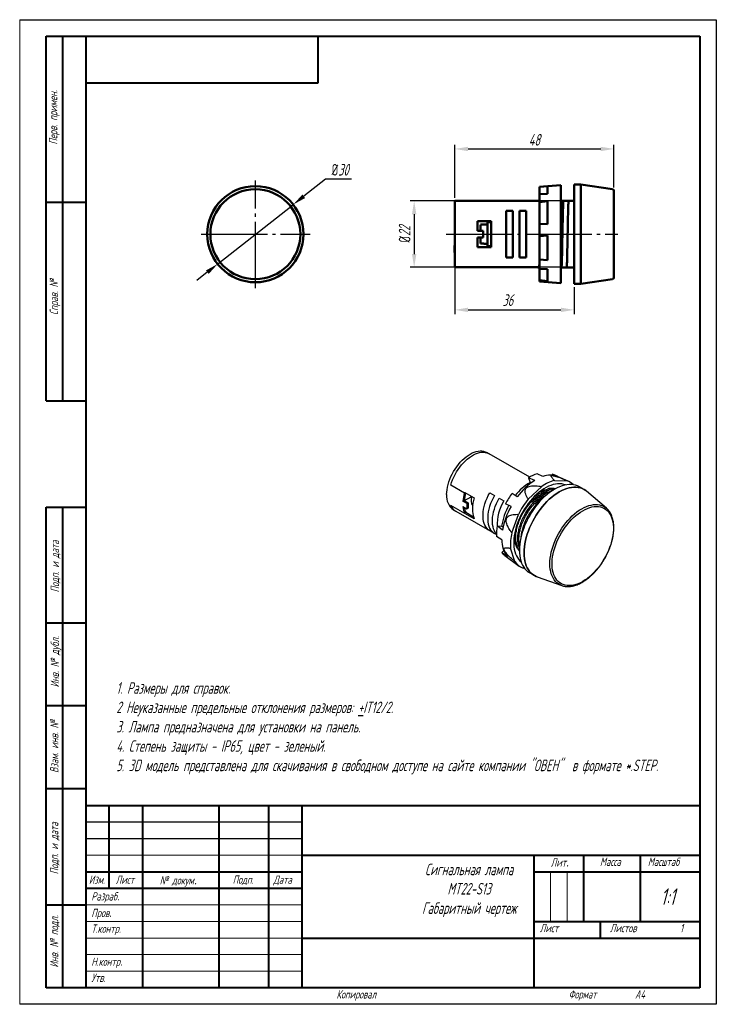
# Model space of a CAD drawing. Header units: millimetres. Extents: x 2381 to 2591, y 1129 to 1426.
import ezdxf

# ---------------------------------------------------------------- set-up
doc = ezdxf.new("R2010")
doc.units = ezdxf.units.MM
doc.linetypes.add('ГОСТ 2.303 5', pattern=[24, 20, -1.5, 1, -1.5])
for name, color, linetype, lineweight in [('text', 7, 'Continuous', 25), ('Оси', 1, 'ГОСТ 2.303 5', 25), ('Основной', 5, 'Continuous', 50), ('РАЗМЕРЫ', 7, 'Continuous', 25), ('ФОРМАТ', 7, 'Continuous', 25), ('ФОРМАТ @ 1', 7, 'Continuous', 25)]:
    doc.layers.add(name, color=color, linetype=linetype, lineweight=lineweight)
doc.styles.add('GOST', font='Gost.shx', dxfattribs={"width": 0.8, "oblique": 15, "height": 3.5})
doc.dimstyles.new('ISO-25', dxfattribs={"dimtxt": 3.5, "dimasz": 4, "dimexe": 1.25, "dimexo": 1, "dimgap": 1, "dimtad": 1, "dimtoh": 1, "dimdec": 1, "dimtxsty": 'GOST', "dimcen": 0, "dimclrd": 256, "dimclrt": 7, "dimadec": 0, "dimazin": 2, "dimtfac": 1, "dimtdec": 1, "dimtmove": 1, "dimatfit": 1, "dimfxl": 0, "dimlwd": -1, "dimarcsym": 0})
doc.dimstyles.get("Standard").update_dxf_attribs({"dimtxt": 3.5, "dimasz": 4, "dimexe": 1.25, "dimexo": 1, "dimgap": 1, "dimtad": 1, "dimdec": 1, "dimrnd": 0.5, "dimtxsty": 'GOST', "dimcen": 0, "dimclrd": 256, "dimclre": 256, "dimclrt": 7, "dimadec": 0, "dimazin": 2, "dimtfac": 1, "dimtdec": 1, "dimtmove": 2, "dimatfit": 1, "dimfxl": 0, "dimtolj": 1, "dimtzin": 0, "dimlwd": -1, "dimlwe": -1, "dimarcsym": 0})

# ---------------------------------------------------------------- blocks, each defined once
blk = doc.blocks.new('*D256')
at = {"layer": 'Defpoints', "color": 0}
for p in [(2463.3, 1369.99), (2440.51, 1352.05)]:
    blk.add_point(p, dxfattribs=at)
at = {"layer": 'РАЗМЕРЫ'}
for p, q in [((2473, 1377.63), (2466.44, 1372.47)), ((2480.82, 1377.63), (2473, 1377.63)), ((2440.51, 1352.05), (2463.3, 1369.99)), ((2437.37, 1349.58), (2434.23, 1347.1))]:
    blk.add_line(p, q, dxfattribs=at)
for points in [[(2466.03, 1372.99), (2466.85, 1371.94), (2463.3, 1369.99)], [(2437.78, 1349.05), (2436.96, 1350.1), (2440.51, 1352.05)]]:
    blk.add_solid(points, dxfattribs=at)
at = {"layer": 'РАЗМЕРЫ', "color": 7, "insert": (2477.41, 1380.45), "char_height": 3.5, "attachment_point": 5, "style": 'GOST'}
blk.add_mtext('\\A1;{\\Q0;%%C}30', dxfattribs=at)
blk = doc.blocks.new('*D260')
at = {"layer": 'Defpoints', "color": 0}
for p in [(2559.96, 1386.74), (2559.96, 1374.11), (2511.96, 1371.04)]:
    blk.add_point(p, dxfattribs=at)
at = {"layer": 'РАЗМЕРЫ'}
for p, q in [((2511.96, 1372.04), (2511.96, 1387.99)), ((2559.96, 1375.11), (2559.96, 1387.99)), ((2515.96, 1386.74), (2555.96, 1386.74))]:
    blk.add_line(p, q, dxfattribs=at)
for points in [[(2515.96, 1387.4), (2515.96, 1386.07), (2511.96, 1386.74)], [(2555.96, 1386.07), (2555.96, 1387.4), (2559.96, 1386.74)]]:
    blk.add_solid(points, dxfattribs=at)
at = {"layer": 'РАЗМЕРЫ', "color": 7, "insert": (2535.96, 1389.49), "char_height": 3.5, "attachment_point": 5, "style": 'GOST'}
blk.add_mtext('\\A1;48', dxfattribs=at)
blk = doc.blocks.new('*D261')
at = {"layer": 'Defpoints', "color": 0}
for p in [(2511.96, 1352.04), (2547.96, 1346.04), (2547.96, 1338.2)]:
    blk.add_point(p, dxfattribs=at)
at = {"layer": 'РАЗМЕРЫ'}
for p, q in [((2511.96, 1351.04), (2511.96, 1336.95)), ((2547.96, 1345.04), (2547.96, 1336.95)), ((2515.96, 1338.2), (2543.96, 1338.2))]:
    blk.add_line(p, q, dxfattribs=at)
for points in [[(2515.96, 1338.87), (2515.96, 1337.54), (2511.96, 1338.2)], [(2543.96, 1337.54), (2543.96, 1338.87), (2547.96, 1338.2)]]:
    blk.add_solid(points, dxfattribs=at)
at = {"layer": 'РАЗМЕРЫ', "color": 7, "insert": (2527.96, 1341.13), "char_height": 3.5, "attachment_point": 5, "style": 'GOST'}
blk.add_mtext('\\A1;36', dxfattribs=at)
blk = doc.blocks.new('*D262')
at = {"layer": 'Defpoints', "color": 0}
for p in [(2544.67, 1371.04), (2499.73, 1351.04), (2545.17, 1351.04)]:
    blk.add_point(p, dxfattribs=at)
at = {"layer": 'РАЗМЕРЫ'}
for p, q in [((2543.67, 1371.04), (2498.48, 1371.04)), ((2499.73, 1367.04), (2499.73, 1355.04)), ((2544.17, 1351.04), (2498.48, 1351.04))]:
    blk.add_line(p, q, dxfattribs=at)
for points in [[(2500.39, 1367.04), (2499.06, 1367.04), (2499.73, 1371.04)], [(2499.06, 1355.04), (2500.39, 1355.04), (2499.73, 1351.04)]]:
    blk.add_solid(points, dxfattribs=at)
at = {"layer": 'РАЗМЕРЫ', "color": 7, "insert": (2496.84, 1361.04), "char_height": 3.5, "attachment_point": 5, "rotation": 90, "style": 'GOST'}
blk.add_mtext('\\A1;{\\Q0;%%C}22', dxfattribs=at)

msp = doc.modelspace()

# ---------------------------------------------------------------- linework, layer by layer
at = {"color": 7, "linetype": 'Continuous', "lineweight": 15}
msp.add_arc((2451.85, 1361.02), 14.5, 269.9057, 90, dxfattribs=at)
at = {"layer": 'Оси'}
for p, q in [((2451.85, 1344.75), (2451.85, 1377.24)), ((2435.47, 1361.02), (2468.34, 1361.02)), ((2509.33, 1361.02), (2561.09, 1361.02))]:
    msp.add_line(p, q, dxfattribs=at)
at = {"layer": 'Основной'}
for p, q in [((2543.96, 1375.86), (2537.46, 1375.29)), ((2539.96, 1375.5), (2537.46, 1375.28)), ((2537.46, 1375.29), (2537.46, 1375.28)), ((2537.46, 1375.28), (2537.46, 1373.29)), ((2539.96, 1373.17), (2539.96, 1375.5)), ((2543.96, 1375.86), (2543.96, 1375.79)), ((2543.96, 1373.97), (2543.96, 1375.79)), ((2549.96, 1376.04), (2547.96, 1376.04)), ((2547.96, 1376.04), (2547.96, 1346.04)), ((2559.53, 1374.6), (2549.96, 1376.04)), ((2549.96, 1346.04), (2549.96, 1376.04)), ((2537.46, 1373.08), (2537.46, 1373.29)), ((2539.96, 1373.17), (2537.46, 1373.08)), ((2537.46, 1373.08), (2537.46, 1370.69)), ((2543.96, 1373.97), (2543.96, 1370.47)), ((2559.96, 1347.97), (2559.96, 1374.11)), ((2512.96, 1371.04), (2511.96, 1371.04)), ((2511.96, 1361.04), (2511.96, 1371.04)), ((2536.96, 1371.04), (2512.96, 1371.04)), ((2537.17, 1371.04), (2536.96, 1371.04)), ((2537.46, 1371.04), (2537.17, 1371.04)), ((2539.96, 1370.96), (2537.46, 1370.69)), ((2537.46, 1370.69), (2537.46, 1369.73)), ((2537.46, 1364.16), (2537.46, 1369.73)), ((2539.96, 1364.04), (2539.96, 1370.96)), ((2544.67, 1371.04), (2543.96, 1371.04)), ((2543.96, 1365.06), (2543.96, 1370.47)), ((2545.27, 1371.04), (2544.76, 1371.04)), ((2547.96, 1371.04), (2545.27, 1371.04)), ((2527.46, 1354.04), (2527.46, 1368.04)), ((2527.46, 1368.04), (2529.46, 1368.04)), ((2529.46, 1368.04), (2529.46, 1354.04)), ((2531.46, 1354.04), (2531.46, 1368.04)), ((2531.46, 1368.04), (2533.46, 1368.04)), ((2533.46, 1368.04), (2533.46, 1354.04)), ((2518.86, 1364.93), (2522.96, 1364.93)), ((2518.86, 1364.93), (2518.86, 1364.74)), ((2518.86, 1364.74), (2518.86, 1362.04)), ((2519.76, 1362.04), (2519.76, 1363.9)), ((2521.86, 1363.94), (2520.76, 1363.94)), ((2520.76, 1363.91), (2520.76, 1363.94)), ((2521.86, 1357.39), (2521.86, 1364.69)), ((2521.86, 1364.69), (2522.96, 1364.69)), ((2522.96, 1364.93), (2522.96, 1357.14)), ((2539.96, 1364.04), (2537.46, 1364.16)), ((2537.46, 1364.16), (2537.46, 1360.45)), ((2543.96, 1365.06), (2543.96, 1359.63)), ((2511.96, 1351.04), (2511.96, 1361.04)), ((2520.56, 1362.04), (2518.86, 1362.04)), ((2520.56, 1362.04), (2520.56, 1360.04)), ((2539.96, 1360.61), (2537.46, 1360.45)), ((2537.46, 1354.03), (2537.46, 1360.45)), ((2539.96, 1353.15), (2539.96, 1360.61)), ((2511.86, 1357.59), (2511.96, 1357.59)), ((2518.86, 1360.04), (2520.56, 1360.04)), ((2518.86, 1360.04), (2518.86, 1357.14)), ((2519.76, 1358.17), (2519.76, 1360.04)), ((2520.76, 1358.14), (2520.76, 1358.17)), ((2520.76, 1358.14), (2521.86, 1358.14)), ((2521.86, 1357.39), (2522.96, 1357.39)), ((2543.96, 1353.8), (2543.96, 1359.63)), ((2511.86, 1357.03), (2511.96, 1357.03)), ((2511.86, 1356.18), (2511.96, 1356.18)), ((2511.86, 1355.8), (2511.86, 1355.54)), ((2511.86, 1355.8), (2511.96, 1355.8)), ((2511.86, 1355.54), (2511.96, 1355.54)), ((2522.96, 1357.14), (2518.86, 1357.14)), ((2529.46, 1354.04), (2527.46, 1354.04)), ((2533.46, 1354.04), (2531.46, 1354.04)), ((2537.46, 1353.41), (2537.46, 1354.03)), ((2537.46, 1353.41), (2537.46, 1350.56)), ((2539.96, 1353.15), (2537.46, 1353.41)), ((2543.96, 1353.8), (2543.96, 1349.61)), ((2511.96, 1351.04), (2512.96, 1351.04)), ((2512.96, 1351.04), (2536.96, 1351.04)), ((2536.96, 1351), (2537.42, 1351)), ((2537.42, 1351.04), (2537.46, 1351.04)), ((2539.96, 1350.51), (2537.46, 1350.56)), ((2537.46, 1348.98), (2537.46, 1350.56)), ((2537.46, 1347.13), (2537.46, 1348.98)), ((2539.96, 1346.88), (2539.96, 1350.51)), ((2543.96, 1351), (2544.17, 1351)), ((2543.96, 1346.78), (2543.96, 1349.61)), ((2544.77, 1351), (2547.96, 1351)), ((2537.46, 1347.13), (2537.46, 1346.79)), ((2539.96, 1346.88), (2537.46, 1347.13)), ((2537.46, 1346.79), (2543.96, 1346.22)), ((2543.96, 1346.78), (2543.96, 1346.22)), ((2547.96, 1346.04), (2549.96, 1346.04)), ((2549.96, 1346.04), (2559.53, 1347.47))]:
    msp.add_line(p, q, dxfattribs=at)
at = {"layer": 'Основной', "lineweight": -2}
for p, q in [((2522.3, 1294.8), (2521.59, 1295.21)), ((2534.55, 1287.73), (2522.3, 1294.8)), ((2536.09, 1286.75), (2534.21, 1287.52)), ((2534.21, 1287.52), (2534.65, 1286.15)), ((2534.96, 1285.98), (2534.65, 1286.15)), ((2538.51, 1287.9), (2536.83, 1288.76)), ((2541.45, 1288.64), (2541.33, 1288.31)), ((2542.89, 1287.99), (2541.45, 1288.64)), ((2542.06, 1286.77), (2545.89, 1286.67)), ((2546.15, 1286.56), (2543.16, 1287.88)), ((2514.9, 1282.96), (2510.73, 1285.36)), ((2515.1, 1283.07), (2514.9, 1282.96)), ((2514.96, 1283.15), (2517.86, 1281.48)), ((2534.1, 1281.08), (2538.22, 1284.95)), ((2540.47, 1284.46), (2541, 1284.16)), ((2541.43, 1283.91), (2541.59, 1283.82)), ((2541.43, 1283.91), (2541.76, 1283.91)), ((2545.02, 1285.32), (2544.79, 1285.58)), ((2550.96, 1284.02), (2549.55, 1284.84)), ((2557.69, 1278.39), (2551.71, 1283.49)), ((2514.43, 1280.48), (2514.79, 1280.65)), ((2515.64, 1279.79), (2514.43, 1280.48)), ((2514.79, 1280.65), (2515.99, 1279.95)), ((2516.77, 1281.74), (2514.83, 1280.62)), ((2516.77, 1282.1), (2516.77, 1281.74)), ((2516.77, 1281.74), (2517.1, 1281.55)), ((2517.83, 1281.38), (2517.83, 1281.49)), ((2522.5, 1283.02), (2523.92, 1282.2)), ((2525.33, 1281.39), (2526.74, 1280.57)), ((2530.81, 1281.8), (2529.23, 1282.85)), ((2535.7, 1280.14), (2535.17, 1280.44)), ((2536.1, 1282.04), (2537.34, 1282.73)), ((2539.47, 1282.23), (2538.83, 1281.87)), ((2538.83, 1281.87), (2539.3, 1282.09)), ((2514.96, 1276.79), (2510.79, 1279.2)), ((2511.59, 1277.89), (2512.3, 1277.48)), ((2512.3, 1277.48), (2524.55, 1270.41)), ((2514.43, 1278.85), (2515.64, 1278.16)), ((2514.96, 1276.79), (2515.29, 1277.14)), ((2515.29, 1277.14), (2517.59, 1275.81)), ((2515.64, 1279.79), (2515.99, 1279.95)), ((2515.64, 1278.16), (2515.99, 1278.41)), ((2528.95, 1278.92), (2527.21, 1279.74)), ((2536.66, 1279.59), (2536.13, 1279.89)), ((2537.16, 1279.87), (2536.66, 1279.59)), ((2557.69, 1278.39), (2557.72, 1278.36)), ((2517.86, 1275.12), (2514.96, 1276.79)), ((2529.13, 1270.94), (2531.14, 1276.52)), ((2522.5, 1271.59), (2522.84, 1271.78)), ((2523.92, 1270.77), (2522.5, 1271.59)), ((2526.38, 1271.79), (2524.79, 1273.01)), ((2524.79, 1273.01), (2526.1, 1272.97)), ((2526.57, 1272.66), (2526.1, 1272.97)), ((2526.16, 1268.86), (2524.55, 1269.85)), ((2526.11, 1265), (2526.75, 1265.6)), ((2530.08, 1262.29), (2528.79, 1266.31)), ((2527.81, 1263.73), (2526.11, 1265)), ((2527.07, 1264.07), (2531.37, 1260.94)), ((2531.53, 1262.61), (2531.87, 1262.53)), ((2532.96, 1260.29), (2532.55, 1260.3)), ((2534.55, 1258.86), (2535.96, 1258.04)), ((2536.8, 1257.66), (2544.21, 1255.03)), ((2544.24, 1255.02), (2544.21, 1255.03))]:
    msp.add_line(p, q, dxfattribs=at)
at = {"layer": 'Основной', "lineweight": -2, "flags": 128}
for points in [[(2509.52, 1282.46), (2509.55, 1283.19), (2509.63, 1283.94), (2509.76, 1284.72), (2509.95, 1285.5), (2510.18, 1286.3), (2510.47, 1287.09), (2510.8, 1287.89), (2511.17, 1288.67), (2511.59, 1289.43), (2512.05, 1290.18), (2512.54, 1290.89), (2513.06, 1291.58), (2513.6, 1292.22), (2514.17, 1292.82), (2514.76, 1293.38), (2515.36, 1293.88), (2515.98, 1294.32), (2516.59, 1294.71), (2517.21, 1295.04), (2517.82, 1295.3), (2518.42, 1295.49), (2519.01, 1295.62), (2519.58, 1295.67), (2520.13, 1295.66), (2520.65, 1295.58), (2521.14, 1295.42), (2521.59, 1295.21)], [(2510.73, 1285.36), (2510.98, 1286.17), (2511.29, 1286.97), (2511.64, 1287.77), (2512.04, 1288.56), (2512.48, 1289.32), (2512.95, 1290.07), (2513.46, 1290.78), (2514, 1291.45), (2514.56, 1292.09), (2515.15, 1292.67), (2515.75, 1293.21), (2516.36, 1293.69), (2516.99, 1294.11), (2517.61, 1294.48), (2518.23, 1294.77), (2518.85, 1295), (2519.45, 1295.16), (2520.03, 1295.25), (2520.6, 1295.26), (2521.14, 1295.21), (2521.65, 1295.09), (2522.12, 1294.89), (2522.3, 1294.8)], [(2545.35, 1285.4), (2544.83, 1285.57), (2544.24, 1285.69), (2543.63, 1285.74), (2542.98, 1285.73), (2542.32, 1285.64), (2541.64, 1285.49), (2540.95, 1285.27), (2540.25, 1284.98), (2539.54, 1284.63), (2538.83, 1284.22), (2538.12, 1283.74), (2537.42, 1283.21), (2536.73, 1282.63), (2536.05, 1281.99), (2535.39, 1281.31), (2534.75, 1280.58), (2534.14, 1279.81), (2533.55, 1279.01), (2533, 1278.18), (2532.48, 1277.32), (2532, 1276.44), (2531.56, 1275.54), (2531.16, 1274.63), (2530.81, 1273.71), (2530.5, 1272.8), (2530.24, 1271.88), (2530.04, 1270.98), (2529.88, 1270.09), (2529.78, 1269.22), (2529.73, 1268.37), (2529.73, 1267.55), (2529.79, 1266.77), (2529.89, 1266.02), (2530.05, 1265.31), (2530.27, 1264.65), (2530.53, 1264.04), (2530.84, 1263.48), (2531.2, 1262.98), (2531.6, 1262.54), (2531.97, 1262.21)], [(2549.55, 1284.84), (2548.99, 1285.12), (2548.4, 1285.33), (2547.78, 1285.46), (2547.13, 1285.53), (2546.45, 1285.54), (2545.75, 1285.47), (2545.04, 1285.33), (2544.3, 1285.12), (2543.56, 1284.85), (2542.8, 1284.5), (2542.05, 1284.1), (2541.29, 1283.63), (2540.54, 1283.1), (2539.79, 1282.52), (2539.06, 1281.88), (2538.34, 1281.19), (2537.64, 1280.45), (2536.96, 1279.67), (2536.31, 1278.84), (2535.69, 1277.99), (2535.1, 1277.1), (2534.55, 1276.18), (2534.03, 1275.24), (2533.56, 1274.29), (2533.12, 1273.32), (2532.74, 1272.35), (2532.4, 1271.37), (2532.11, 1270.39), (2531.87, 1269.43), (2531.68, 1268.47), (2531.55, 1267.53), (2531.47, 1266.62), (2531.44, 1265.73), (2531.47, 1264.87), (2531.55, 1264.05), (2531.68, 1263.26), (2531.87, 1262.52), (2532.11, 1261.83), (2532.4, 1261.19), (2532.74, 1260.61), (2533.12, 1260.08), (2533.56, 1259.61), (2534.03, 1259.2), (2534.55, 1258.86), (2534.55, 1258.86)], [(2551.71, 1283.49), (2551.48, 1283.68), (2550.96, 1284.02), (2550.41, 1284.3), (2549.82, 1284.51), (2549.2, 1284.65), (2548.54, 1284.72), (2547.87, 1284.72), (2547.17, 1284.65), (2546.45, 1284.51), (2545.72, 1284.3), (2544.97, 1284.03), (2544.22, 1283.69), (2543.46, 1283.28), (2542.7, 1282.81), (2541.95, 1282.29), (2541.21, 1281.7), (2540.47, 1281.06), (2539.75, 1280.37), (2539.06, 1279.63), (2538.38, 1278.85), (2537.73, 1278.03), (2537.11, 1277.17), (2536.52, 1276.28), (2535.96, 1275.37), (2535.45, 1274.43), (2534.97, 1273.47), (2534.54, 1272.5), (2534.15, 1271.53), (2533.81, 1270.55), (2533.52, 1269.58), (2533.28, 1268.61), (2533.1, 1267.65), (2532.96, 1266.72), (2532.88, 1265.8), (2532.85, 1264.91), (2532.88, 1264.05), (2532.96, 1263.23), (2533.1, 1262.45), (2533.28, 1261.71), (2533.52, 1261.02), (2533.81, 1260.38), (2534.15, 1259.79), (2534.54, 1259.26), (2534.97, 1258.79), (2535.45, 1258.39), (2535.96, 1258.04), (2536.52, 1257.77), (2536.8, 1257.66)], [(2536.8, 1257.66), (2536.52, 1257.77), (2535.96, 1258.04), (2535.45, 1258.39), (2534.97, 1258.79), (2534.54, 1259.26), (2534.15, 1259.79), (2533.81, 1260.38), (2533.52, 1261.02), (2533.28, 1261.71), (2533.1, 1262.45), (2532.96, 1263.23), (2532.88, 1264.05), (2532.85, 1264.91), (2532.88, 1265.8), (2532.96, 1266.72), (2533.1, 1267.65), (2533.28, 1268.61), (2533.52, 1269.58), (2533.81, 1270.55), (2534.15, 1271.53), (2534.54, 1272.5), (2534.97, 1273.47), (2535.45, 1274.43), (2535.96, 1275.37), (2536.52, 1276.28), (2537.11, 1277.17), (2537.73, 1278.03), (2538.38, 1278.85), (2539.06, 1279.63), (2539.75, 1280.37), (2540.47, 1281.06), (2541.21, 1281.7), (2541.95, 1282.29), (2542.7, 1282.81), (2543.46, 1283.28)], [(2543.46, 1283.28), (2544.22, 1283.69), (2544.97, 1284.03), (2545.72, 1284.3), (2546.45, 1284.51), (2547.17, 1284.65), (2547.87, 1284.72), (2548.54, 1284.72), (2549.2, 1284.65), (2549.82, 1284.51), (2550.41, 1284.3), (2550.96, 1284.02), (2551.48, 1283.68), (2551.71, 1283.49)], [(2515.18, 1282.79), (2515.18, 1282.79), (2515.3, 1282.95)], [(2522.5, 1271.59), (2522.07, 1271.89), (2521.69, 1272.27), (2521.35, 1272.71), (2521.07, 1273.22), (2520.84, 1273.78), (2520.66, 1274.4), (2520.55, 1275.06), (2520.49, 1275.77), (2520.49, 1276.51), (2520.55, 1277.29), (2520.66, 1278.09), (2520.84, 1278.91), (2521.07, 1279.73), (2521.35, 1280.57), (2521.69, 1281.4), (2522.07, 1282.22), (2522.5, 1283.02)], [(2523.92, 1282.2), (2523.49, 1281.4), (2523.1, 1280.58), (2522.77, 1279.75), (2522.48, 1278.92), (2522.25, 1278.09), (2522.08, 1277.27), (2521.96, 1276.47), (2521.9, 1275.7), (2521.9, 1274.95), (2521.96, 1274.24), (2522.08, 1273.58), (2522.25, 1272.96), (2522.48, 1272.4), (2522.77, 1271.9), (2523.1, 1271.45), (2523.49, 1271.08), (2523.92, 1270.77)], [(2524.55, 1270.6), (2524.52, 1270.64), (2524.18, 1271.08), (2523.9, 1271.58), (2523.67, 1272.15), (2523.49, 1272.76), (2523.37, 1273.43), (2523.32, 1274.14), (2523.32, 1274.88), (2523.37, 1275.66), (2523.49, 1276.46), (2523.67, 1277.27), (2523.9, 1278.1), (2524.18, 1278.93), (2524.52, 1279.76), (2524.9, 1280.58), (2525.33, 1281.39)], [(2544.21, 1255.03), (2543.71, 1255.24), (2543.2, 1255.53), (2542.73, 1255.89), (2542.31, 1256.31), (2541.93, 1256.79), (2541.59, 1257.33), (2541.3, 1257.93), (2541.07, 1258.57), (2540.88, 1259.26), (2540.75, 1260), (2540.67, 1260.78), (2540.64, 1261.59), (2540.67, 1262.43), (2540.75, 1263.3), (2540.88, 1264.19), (2541.07, 1265.1), (2541.3, 1266.02), (2541.59, 1266.94), (2541.93, 1267.87), (2542.31, 1268.79), (2542.73, 1269.7), (2543.2, 1270.6), (2543.71, 1271.48), (2544.25, 1272.33), (2544.83, 1273.16), (2545.44, 1273.95), (2546.07, 1274.7), (2546.73, 1275.41), (2547.4, 1276.08), (2548.1, 1276.69), (2548.8, 1277.25), (2549.51, 1277.76), (2550.23, 1278.2)], [(2550.53, 1277.62), (2551.24, 1278), (2551.94, 1278.31), (2552.64, 1278.56), (2553.32, 1278.74), (2553.99, 1278.84), (2554.63, 1278.88), (2555.26, 1278.85), (2555.85, 1278.75), (2556.41, 1278.58), (2556.94, 1278.34), (2557.43, 1278.04), (2557.88, 1277.66), (2558.29, 1277.23), (2558.65, 1276.74), (2558.97, 1276.19), (2559.23, 1275.58), (2559.44, 1274.92), (2559.6, 1274.22), (2559.71, 1273.48), (2559.77, 1272.69), (2559.77, 1271.87), (2559.71, 1271.03), (2559.6, 1270.16), (2559.44, 1269.27), (2559.23, 1268.37), (2558.97, 1267.45), (2558.65, 1266.54), (2558.29, 1265.63), (2557.88, 1264.73), (2557.43, 1263.83), (2556.94, 1262.96), (2556.41, 1262.11), (2555.85, 1261.29), (2555.26, 1260.51), (2554.63, 1259.76), (2553.99, 1259.05), (2553.32, 1258.39), (2552.64, 1257.78), (2551.94, 1257.22), (2551.24, 1256.72), (2550.53, 1256.28), (2549.83, 1255.9), (2549.12, 1255.59), (2548.43, 1255.35), (2547.74, 1255.17), (2547.08, 1255.06), (2546.43, 1255.02), (2545.81, 1255.05), (2545.22, 1255.15), (2544.65, 1255.32), (2544.12, 1255.56), (2543.63, 1255.87), (2543.18, 1256.24), (2542.78, 1256.67), (2542.41, 1257.17), (2542.1, 1257.72), (2541.83, 1258.32), (2541.62, 1258.98), (2541.46, 1259.68), (2541.35, 1260.43), (2541.3, 1261.21), (2541.3, 1262.03), (2541.35, 1262.88), (2541.46, 1263.75), (2541.62, 1264.64), (2541.83, 1265.54), (2542.1, 1266.45), (2542.41, 1267.36), (2542.78, 1268.27), (2543.18, 1269.18), (2543.63, 1270.07), (2544.12, 1270.94), (2544.65, 1271.79), (2545.22, 1272.61), (2545.81, 1273.4), (2546.43, 1274.15), (2547.08, 1274.86), (2547.74, 1275.52), (2548.43, 1276.13), (2549.12, 1276.68), (2549.83, 1277.18), (2550.53, 1277.62)], [(2550.23, 1278.2), (2550.95, 1278.58), (2551.66, 1278.9), (2552.37, 1279.16), (2553.06, 1279.34), (2553.74, 1279.46), (2554.39, 1279.51), (2555.03, 1279.49), (2555.63, 1279.4), (2556.21, 1279.24), (2556.76, 1279.01), (2557.26, 1278.72), (2557.69, 1278.39)]]:
    msp.add_lwpolyline(points, dxfattribs=at)
at = {"layer": 'Основной'}
for radius in [14.5, 13.56]:
    msp.add_circle((2451.85, 1361.02), radius, dxfattribs=at)
for centre, radius, start, end in [((2451.85, 1361.02), 14.5, 90, 179.9057), ((2559.46, 1374.11), 0.5, 0, 81.4692), ((2559.46, 1347.97), 0.5, 278.5308, 0)]:
    msp.add_arc(centre, radius, start, end, dxfattribs=at)
at = {"layer": 'Основной', "lineweight": -2}
for centre, radius, start, end in [((2543.02, 1272.3), 16.19, 121.1445, 142.2571), ((2546.63, 1270.23), 19.6, 122.5433, 143.807), ((2540.47, 1277.69), 11.66, 108.1906, 122.4734), ((2545.24, 1275.09), 12.11, 105.2301, 125.4339), ((2540.82, 1281.95), 6.38, 68.4228, 111.1413), ((2544.12, 1281.98), 5.01, 44.3036, 69.3396), ((2529.13, 1278.87), 14.8, 163.1815, 163.9652), ((2540.76, 1277.05), 7.01, 100.505, 118.6064), ((2514.45, 1281.94), 4.96, 173.887, 234.8008), ((2527.21, 1279.36), 12.82, 163.7048, 174.9634), ((2526.96, 1279.57), 12.22, 163.7425, 174.9426), ((2519.37, 1280.58), 2.5, 149.5192, 216.524), ((2526.47, 1278.3), 9.18, 159.7412, 200.2588), ((2538.31, 1273.49), 13.56, 148.513, 182.7164), ((2548.63, 1268.05), 24.4, 142.666, 151.3859), ((2553.71, 1265.12), 25.29, 140.8573, 153.1946), ((2514.21, 1280.68), 3.73, 203.4411, 239.2124), ((2520.67, 1279.34), 6.25, 184.4278, 204.0193), ((2520.38, 1279.45), 5.59, 188.609, 204.3754), ((2525.02, 1278.97), 9.42, 175.0342, 184.9658), ((2524.9, 1279.18), 8.94, 175.0342, 184.9658), ((2544.76, 1270.05), 18.89, 150.8701, 171.1066), ((2548.57, 1267.84), 22.54, 150.5526, 169.9082), ((2539.78, 1270.3), 15.24, 169.7637, 181.7073), ((2534.46, 1268.69), 8.3, 178.8081, 216.7668), ((2544.55, 1267.46), 15.8, 167.2858, 184.1852), ((2530.05, 1268.14), 5.04, 218.5784, 233.7439), ((2534.39, 1265.11), 5.15, 213.2157, 249.058)]:
    msp.add_arc(centre, radius, start, end, dxfattribs=at)
at = {"layer": 'Основной'}
for start_param, end_param in [(1.720508, 1.726598), (4.556587, 4.562677)]:
    msp.add_ellipse((2545.54, 1361.04), major_axis=(166.14, 0), ratio=0.017455, start_param=start_param, end_param=end_param, dxfattribs=at)
for points, knots in [([(2544.17, 1351), (2544.19, 1351.42), (2544.21, 1351.99), (2544.24, 1352.83), (2544.25, 1353), (2544.26, 1353.36), (2544.26, 1353.55), (2544.27, 1354.13), (2544.29, 1354.54), (2544.32, 1355.87), (2544.34, 1356.85), (2544.38, 1358.9), (2544.4, 1359.96), (2544.44, 1362.03), (2544.46, 1363.09), (2544.51, 1365.14), (2544.53, 1366.13), (2544.56, 1367.46), (2544.57, 1367.88), (2544.59, 1368.66), (2544.6, 1369.02), (2544.63, 1370.04), (2544.65, 1370.61), (2544.67, 1371.04)], [0, 0, 0, 0, 0.125, 0.125, 0.15625, 0.15625, 0.1875, 0.1875, 0.25, 0.25, 0.375, 0.375, 0.5, 0.5, 0.625, 0.625, 0.75, 0.75, 0.8125, 0.8125, 0.875, 0.875, 1, 1, 1, 1]), ([(2544.76, 1371.04), (2544.74, 1371.04), (2544.72, 1371.04), (2544.7, 1371.04), (2544.69, 1371.04), (2544.68, 1371.04), (2544.67, 1371.04)], [0.004337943, 0.004337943, 0.004337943, 0.004337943, 0.007285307, 0.007285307, 0.007285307, 0.008675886, 0.008675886, 0.008675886, 0.008675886]), ([(2545.74, 1351), (2545.76, 1351.42), (2545.78, 1351.99), (2545.81, 1352.83), (2545.81, 1353), (2545.82, 1353.36), (2545.83, 1353.55), (2545.84, 1354.13), (2545.85, 1354.54), (2545.88, 1355.87), (2545.9, 1356.85), (2545.95, 1358.9), (2545.97, 1359.96), (2546.01, 1362.03), (2546.03, 1363.09), (2546.07, 1365.14), (2546.09, 1366.13), (2546.12, 1367.46), (2546.14, 1367.88), (2546.16, 1368.66), (2546.16, 1369.02), (2546.19, 1370.04), (2546.22, 1370.61), (2546.24, 1371.04)], [0, 0, 0, 0, 0.125, 0.125, 0.15625, 0.15625, 0.1875, 0.1875, 0.25, 0.25, 0.375, 0.375, 0.5, 0.5, 0.625, 0.625, 0.75, 0.75, 0.8125, 0.8125, 0.875, 0.875, 1, 1, 1, 1]), ([(2511.86, 1357.59), (2511.86, 1357.59), (2511.86, 1357.59), (2511.86, 1357.58), (2511.86, 1357.57), (2511.86, 1357.55), (2511.86, 1357.53), (2511.86, 1357.5), (2511.86, 1357.47), (2511.86, 1357.43), (2511.86, 1357.39), (2511.86, 1357.34), (2511.86, 1357.3), (2511.86, 1357.25), (2511.86, 1357.2), (2511.86, 1357.14), (2511.86, 1357.08), (2511.86, 1357.05), (2511.86, 1357.03)], [0, 0, 0, 0, 0.074712, 0.145539, 0.213339, 0.278615, 0.342094, 0.40389, 0.465063, 0.526577, 0.587328, 0.64638, 0.704345, 0.761672, 0.819418, 0.878039, 0.937796, 1, 1, 1, 1]), ([(2511.86, 1357.03), (2511.86, 1357.01), (2511.86, 1356.97), (2511.86, 1356.9), (2511.86, 1356.84), (2511.86, 1356.78), (2511.86, 1356.72), (2511.86, 1356.66), (2511.86, 1356.6), (2511.86, 1356.54), (2511.86, 1356.5), (2511.86, 1356.46), (2511.86, 1356.42), (2511.86, 1356.38), (2511.86, 1356.34), (2511.86, 1356.29), (2511.86, 1356.24), (2511.86, 1356.2), (2511.86, 1356.18)], [0, 0, 0, 0, 0.057945, 0.116018, 0.174826, 0.234683, 0.296827, 0.364061, 0.436192, 0.51426, 0.556976, 0.604856, 0.657675, 0.715751, 0.77884, 0.847501, 0.921228, 1, 1, 1, 1]), ([(2511.86, 1356.18), (2511.86, 1356.17), (2511.86, 1356.14), (2511.86, 1356.1), (2511.86, 1356.06), (2511.86, 1356.03), (2511.86, 1356), (2511.86, 1355.98), (2511.86, 1355.95), (2511.86, 1355.92), (2511.86, 1355.87), (2511.86, 1355.82), (2511.86, 1355.8)], [0, 0, 0, 0, 0.1242, 0.23683, 0.339495, 0.431254, 0.511455, 0.581223, 0.640495, 0.688308, 0.850333, 1, 1, 1, 1]), ([(2537.46, 1351.93), (2537.46, 1351.83), (2537.44, 1351.46), (2537.43, 1351.2), (2537.42, 1351)], [0, 0, 0, 0, 0.2686091, 1, 1, 1, 1]), ([(2544.17, 1351), (2544.61, 1351), (2544.62, 1351), (2544.63, 1351), (2544.67, 1351), (2544.71, 1351), (2544.75, 1351), (2544.76, 1351), (2544.76, 1351), (2544.77, 1351)], [0, 0, 0, 0, 0.001457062, 0.001457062, 0.001457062, 0.007285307, 0.007285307, 0.007285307, 0.008517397, 0.008517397, 0.008517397, 0.008517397])]:
    msp.add_open_spline(points, degree=3, knots=knots, dxfattribs=at)
at = {"layer": 'Основной', "lineweight": -2}
for points, knots in [([(2542.06, 1286.77), (2541.93, 1286.89), (2541.69, 1287.11), (2541.41, 1287.41), (2541.19, 1287.67), (2541.04, 1287.92), (2541.03, 1288.1), (2541.18, 1288.2), (2541.45, 1288.21), (2541.89, 1288.14), (2542.49, 1287.98), (2543.23, 1287.73), (2544.07, 1287.42), (2544.96, 1287.06), (2545.58, 1286.8), (2545.89, 1286.67)], [0, 0, 0, 0, 0.10122, 0.178376, 0.255482, 0.334096, 0.412082, 0.462244, 0.512858, 0.557118, 0.625099, 0.708174, 0.791629, 0.895779, 1, 1, 1, 1]), ([(2534.1, 1281.08), (2533.95, 1281.32), (2533.66, 1281.81), (2533.31, 1282.57), (2533.16, 1283.26), (2533.18, 1283.85), (2533.35, 1284.27), (2533.66, 1284.6), (2534.11, 1284.86), (2534.74, 1285.05), (2535.51, 1285.13), (2536.37, 1285.13), (2537.28, 1285.08), (2537.91, 1284.99), (2538.22, 1284.95)], [0, 0, 0, 0, 0.116254, 0.232495, 0.347575, 0.408368, 0.469722, 0.513697, 0.557614, 0.625893, 0.709666, 0.793822, 0.896877, 1, 1, 1, 1]), ([(2537.34, 1282.73), (2538.05, 1283.12), (2538.76, 1283.52), (2539.47, 1283.91), (2539.81, 1284.09), (2540.14, 1284.28), (2540.47, 1284.46)], [0.004337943, 0.004337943, 0.004337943, 0.004337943, 0.007285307, 0.007285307, 0.007285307, 0.008675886, 0.008675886, 0.008675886, 0.008675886]), ([(2541, 1284.16), (2540.65, 1283.96), (2540.3, 1283.77), (2539.95, 1283.58), (2539.26, 1283.19), (2538.57, 1282.81), (2537.88, 1282.42)], [0, 0, 0, 0, 0.001457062, 0.001457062, 0.001457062, 0.004337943, 0.004337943, 0.004337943, 0.004337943]), ([(2537.88, 1282.42), (2538.25, 1282.61), (2539, 1282.98), (2539.81, 1283.24), (2540.21, 1283.27), (2540.27, 1283.27)], [0, 0, 0, 0, 0.458006, 0.924624, 1, 1, 1, 1]), ([(2538.1, 1283.51), (2538.46, 1283.64), (2538.87, 1283.79), (2539.26, 1283.82), (2539.32, 1283.82)], [0, 0, 0, 0, 0.8531394, 1, 1, 1, 1]), ([(2538.3, 1282.18), (2539.01, 1282.57), (2539.72, 1282.96), (2540.43, 1283.36), (2540.76, 1283.54), (2541.09, 1283.73), (2541.43, 1283.91)], [0.004337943, 0.004337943, 0.004337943, 0.004337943, 0.007285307, 0.007285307, 0.007285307, 0.008675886, 0.008675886, 0.008675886, 0.008675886]), ([(2540.47, 1284.46), (2540.77, 1284.47), (2541.37, 1284.47), (2541.97, 1284.36), (2542.24, 1284.24), (2542.27, 1284.22)], [0, 0, 0, 0, 0.473579, 0.942891, 1, 1, 1, 1]), ([(2542.07, 1284.1), (2542.01, 1284.11), (2541.68, 1284.19), (2541.31, 1284.17), (2541, 1284.16)], [0, 0, 0, 0, 0.172342, 1, 1, 1, 1]), ([(2531.46, 1265.74), (2531.34, 1265.88), (2531.01, 1266.29), (2530.66, 1267.18), (2530.39, 1268.36), (2530.32, 1269.68), (2530.44, 1271.11), (2530.75, 1272.63), (2531.24, 1274.19), (2531.9, 1275.74), (2532.65, 1277.14), (2533.45, 1278.38), (2534.27, 1279.46), (2534.87, 1280.12), (2535.17, 1280.44)], [0, 0, 0, 0, 0.050129, 0.142587, 0.234466, 0.324649, 0.414833, 0.506711, 0.59917, 0.691049, 0.781232, 0.853119, 0.926227, 1, 1, 1, 1]), ([(2535.7, 1280.14), (2535.4, 1279.81), (2534.8, 1279.16), (2533.98, 1278.07), (2533.18, 1276.84), (2532.43, 1275.44), (2531.77, 1273.89), (2531.28, 1272.32), (2530.97, 1270.81), (2530.85, 1269.38), (2530.93, 1268.06), (2531.13, 1267.02), (2531.37, 1266.51), (2531.46, 1266.32)], [0, 0, 0, 0, 0.081093, 0.161455, 0.240475, 0.339607, 0.440603, 0.542235, 0.64323, 0.742362, 0.841494, 0.942489, 1, 1, 1, 1]), ([(2537.88, 1282.42), (2537.17, 1282.03), (2536.19, 1281.49), (2535.22, 1280.95), (2534.95, 1280.81)], [0, 0, 0, 0, 0.727838, 1, 1, 1, 1]), ([(2535.17, 1280.44), (2535.52, 1280.64), (2535.87, 1280.83), (2536.22, 1281.03), (2536.91, 1281.41), (2537.61, 1281.8), (2538.3, 1282.18)], [0, 0, 0, 0, 0.001457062, 0.001457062, 0.001457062, 0.004337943, 0.004337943, 0.004337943, 0.004337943]), ([(2535.46, 1280.61), (2535.53, 1280.67), (2535.94, 1281.1), (2536.75, 1281.74), (2537.5, 1282.2), (2537.88, 1282.42)], [0, 0, 0, 0, 0.081606, 0.54508, 1, 1, 1, 1]), ([(2538.83, 1281.87), (2538.12, 1281.48), (2537.41, 1281.09), (2536.7, 1280.7), (2536.37, 1280.51), (2536.03, 1280.32), (2535.7, 1280.14)], [0.004337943, 0.004337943, 0.004337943, 0.004337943, 0.007285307, 0.007285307, 0.007285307, 0.008675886, 0.008675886, 0.008675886, 0.008675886]), ([(2536.13, 1279.89), (2536.48, 1280.09), (2537.19, 1280.48), (2537.9, 1280.88), (2538.26, 1281.08)], [0, 0, 0, 0, 0.492162, 1, 1, 1, 1]), ([(2536.42, 1280.06), (2536.48, 1280.12), (2536.89, 1280.55), (2537.71, 1281.18), (2538.46, 1281.65), (2538.83, 1281.87)], [0, 0, 0, 0, 0.081606, 0.54508, 1, 1, 1, 1]), ([(2531.53, 1267.13), (2531.47, 1267.36), (2531.32, 1267.98), (2531.28, 1269.14), (2531.39, 1270.56), (2531.7, 1272.08), (2532.19, 1273.64), (2532.86, 1275.19), (2533.61, 1276.59), (2534.41, 1277.82), (2535.23, 1278.91), (2535.82, 1279.57), (2536.13, 1279.89)], [0, 0, 0, 0, 0.066895, 0.176819, 0.286743, 0.398733, 0.51143, 0.623421, 0.733345, 0.820968, 0.910079, 1, 1, 1, 1]), ([(2536.66, 1279.59), (2536.35, 1279.26), (2535.76, 1278.61), (2534.94, 1277.52), (2534.14, 1276.29), (2533.39, 1274.89), (2532.72, 1273.34), (2532.24, 1271.78), (2531.95, 1270.45), (2531.9, 1269.7), (2531.89, 1269.42)], [0, 0, 0, 0, 0.115522, 0.230003, 0.342572, 0.483791, 0.627665, 0.772446, 0.916321, 1, 1, 1, 1]), ([(2544.25, 1255.02), (2544.4, 1254.97), (2544.73, 1254.86), (2545.28, 1254.76), (2545.89, 1254.72), (2546.52, 1254.73), (2547.17, 1254.81), (2547.83, 1254.95), (2548.5, 1255.15), (2549.19, 1255.42), (2549.88, 1255.74), (2550.56, 1256.12), (2551.25, 1256.56), (2551.93, 1257.05), (2552.6, 1257.58), (2553.26, 1258.17), (2553.9, 1258.8), (2554.53, 1259.47), (2555.13, 1260.18), (2555.71, 1260.93), (2556.26, 1261.7), (2556.78, 1262.5), (2557.27, 1263.33), (2557.72, 1264.17), (2558.13, 1265.03), (2558.51, 1265.9), (2558.85, 1266.77), (2559.14, 1267.65), (2559.39, 1268.52), (2559.59, 1269.39), (2559.75, 1270.25), (2559.86, 1271.09), (2559.92, 1271.92), (2559.93, 1272.72), (2559.89, 1273.49), (2559.8, 1274.24), (2559.66, 1274.95), (2559.47, 1275.62), (2559.24, 1276.25), (2558.96, 1276.83), (2558.63, 1277.37), (2558.25, 1277.84), (2557.95, 1278.17), (2557.76, 1278.33), (2557.72, 1278.36)], [0, 0, 0, 0, 0.019497, 0.043176, 0.066981, 0.090935, 0.115041, 0.139282, 0.163628, 0.188049, 0.212517, 0.237008, 0.261505, 0.285995, 0.310473, 0.334938, 0.359388, 0.383825, 0.408249, 0.432664, 0.457071, 0.481473, 0.505872, 0.530272, 0.554674, 0.579081, 0.603496, 0.62792, 0.652357, 0.67681, 0.70128, 0.725768, 0.750276, 0.774803, 0.799345, 0.823894, 0.848434, 0.872945, 0.8974, 0.921764, 0.946005, 0.970093, 0.994017, 1, 1, 1, 1]), ([(2529.13, 1270.94), (2528.96, 1271.19), (2528.66, 1271.63), (2528.25, 1272.29), (2527.92, 1272.93), (2527.63, 1273.61), (2527.47, 1274.26), (2527.45, 1274.86), (2527.58, 1275.33), (2527.86, 1275.75), (2528.3, 1276.09), (2528.89, 1276.32), (2529.58, 1276.46), (2530.33, 1276.53), (2530.87, 1276.53), (2531.14, 1276.52)], [0, 0, 0, 0, 0.10122, 0.178376, 0.255482, 0.334096, 0.412082, 0.462244, 0.512858, 0.557118, 0.625099, 0.708174, 0.791629, 0.895779, 1, 1, 1, 1]), ([(2529.98, 1270.61), (2529.96, 1270.39), (2529.89, 1269.69), (2529.98, 1268.61), (2530.22, 1267.41), (2530.68, 1266.41), (2531.1, 1265.76), (2531.42, 1265.53), (2531.47, 1265.49)], [0, 0, 0, 0, 0.098612, 0.309851, 0.525062, 0.74163, 0.956841, 1, 1, 1, 1]), ([(2530.08, 1262.29), (2529.8, 1262.54), (2529.23, 1263.03), (2528.4, 1263.8), (2527.72, 1264.51), (2527.23, 1265.11), (2526.95, 1265.54), (2526.81, 1265.89), (2526.81, 1266.16), (2526.97, 1266.36), (2527.28, 1266.46), (2527.71, 1266.47), (2528.21, 1266.42), (2528.6, 1266.35), (2528.79, 1266.31)], [0, 0, 0, 0, 0.116254, 0.232495, 0.347575, 0.408368, 0.469722, 0.513697, 0.557614, 0.625893, 0.709666, 0.793822, 0.896877, 1, 1, 1, 1])]:
    msp.add_open_spline(points, degree=3, knots=knots, dxfattribs=at)
at = {"layer": 'ФОРМАТ', "lineweight": 0}
msp.add_line((2380.81, 1425.73), (2380.81, 1128.73), dxfattribs=at)
at = {"layer": 'ФОРМАТ', "ltscale": 5}
msp.add_line((2380.81, 1425.73), (2590.81, 1425.73), dxfattribs=at)
at = {"layer": 'ФОРМАТ', "linetype": 'ByBlock', "ltscale": 5}
for p, q in [((2590.81, 1425.73), (2590.81, 1128.73)), ((2590.81, 1128.73), (2380.81, 1128.73))]:
    msp.add_line(p, q, dxfattribs=at)
at = {"layer": 'ФОРМАТ', "lineweight": 40}
for p, q in [((2388.81, 1310.73), (2388.81, 1420.73)), ((2388.81, 1310.73), (2388.81, 1420.73)), ((2393.81, 1310.73), (2393.81, 1420.73)), ((2393.81, 1310.73), (2393.81, 1420.73)), ((2470.81, 1406.73), (2470.81, 1420.73)), ((2400.81, 1406.73), (2470.81, 1406.73)), ((2388.81, 1370.73), (2400.81, 1370.73)), ((2388.81, 1310.73), (2400.81, 1310.73)), ((2388.81, 1133.73), (2388.81, 1278.73)), ((2388.81, 1278.73), (2400.81, 1278.73)), ((2393.81, 1133.73), (2393.81, 1278.73)), ((2400.81, 1243.73), (2388.81, 1243.73)), ((2400.81, 1218.73), (2388.81, 1218.73)), ((2400.81, 1193.73), (2388.81, 1193.73)), ((2400.81, 1188.73), (2585.81, 1188.73)), ((2407.81, 1163.73), (2407.81, 1188.73)), ((2417.81, 1188.73), (2417.81, 1133.73)), ((2440.81, 1188.73), (2440.81, 1133.73)), ((2455.81, 1188.73), (2455.81, 1133.73)), ((2465.81, 1188.73), (2465.81, 1133.73)), ((2465.81, 1173.73), (2585.81, 1173.73)), ((2535.81, 1173.73), (2535.81, 1133.73)), ((2550.81, 1173.73), (2550.81, 1153.73)), ((2567.81, 1173.73), (2567.81, 1153.73)), ((2400.81, 1168.73), (2465.81, 1168.73)), ((2535.81, 1168.73), (2585.81, 1168.73)), ((2400.81, 1163.73), (2465.81, 1163.73)), ((2388.81, 1158.73), (2400.81, 1158.73)), ((2535.81, 1153.73), (2585.81, 1153.73)), ((2555.81, 1153.73), (2555.81, 1148.73)), ((2465.81, 1148.73), (2585.81, 1148.73))]:
    msp.add_line(p, q, dxfattribs=at)
at = {"layer": 'ФОРМАТ', "lineweight": 40, "ltscale": 5}
for p, q in [((2388.81, 1420.73), (2585.81, 1420.73)), ((2400.81, 1133.73), (2400.81, 1420.73)), ((2585.81, 1420.73), (2585.81, 1133.73)), ((2585.81, 1133.73), (2388.81, 1133.73))]:
    msp.add_line(p, q, dxfattribs=at)
at = {"layer": 'ФОРМАТ'}
for p, q in [((2400.81, 1370.73), (2388.81, 1370.73)), ((2400.81, 1183.73), (2465.81, 1183.73)), ((2400.81, 1178.73), (2465.81, 1178.73))]:
    msp.add_line(p, q, dxfattribs=at)
at = {"layer": 'ФОРМАТ', "linetype": 'Continuous', "lineweight": 0}
for p, q in [((2400.81, 1173.73), (2465.81, 1173.73)), ((2540.81, 1168.73), (2540.81, 1153.73)), ((2545.81, 1168.73), (2545.81, 1153.73)), ((2400.81, 1158.73), (2465.81, 1158.73)), ((2400.81, 1153.73), (2465.81, 1153.73)), ((2400.81, 1148.73), (2465.81, 1148.73)), ((2400.81, 1143.73), (2465.81, 1143.73)), ((2400.81, 1138.73), (2465.81, 1138.73))]:
    msp.add_line(p, q, dxfattribs=at)
at = {"layer": 'ФОРМАТ', "linetype": 'Continuous'}
msp.add_line((2388.81, 1133.73), (2400.81, 1133.73), dxfattribs=at)

# ---------------------------------------------------------------- texts
at = {"layer": 'text', "ltscale": 100, "insert": (2409.92, 1225.89), "char_height": 3.5, "width": 178.5111, "attachment_point": 1, "style": 'GOST'}
msp.add_mtext('1. Размеры для справок.\\P2 Неуказанные предельные отклонения размеров: {\\L+}IT12/2.\\P3. Лампа предназначена для установки на панель.\\P4. Степень защиты - IP65, цвет - зеленый.\\P5. 3D модель представлена для скачивания в свободном доступе на сайте компании "ОВЕН"  в формате *.STEP.', dxfattribs=at)
at = {"layer": 'ФОРМАТ', "char_height": 2.5, "attachment_point": 1, "rotation": 90, "style": 'GOST'}
for s, insert in [('{\\Q15;\\W0.8;Перв. примен\\W0.965;.}', (2389.64, 1388.05)), ('Справ. №', (2389.86, 1336.66)), ('{\\Q15;\\W0.8;Подп. и дата}', (2390.16, 1252.98)), ('Инв. № {\\Fgost_au|c204;дубл.}', (2390.15, 1224.32)), ('Взам. инв. №', (2389.99, 1198.51)), ('{\\Q15;\\W0.8;Подп. и дата}', (2389.93, 1167.93)), ('Инв. № {\\Fgost_au|c204;подл\\W0.965;.}', (2389.93, 1139.8))]:
    msp.add_mtext(s, dxfattribs=dict(at, insert=insert))
at = {"layer": 'ФОРМАТ', "attachment_point": 1, "style": 'GOST'}
for s, insert, char_height in [('{\\Q15;\\W0.8;Лит\\H1.4x;\\W0.965;.}', (2540.88, 1173.77), 2.5), ('{\\Q15;\\W0.8;Масштаб}', (2570.16, 1172.98), 2.5), ('\\pxqc;Сигнальная лампа\\PMT22-S13\\PГабаритный чертеж', (2502.09, 1171.17), 3.5), ('{\\Q15;\\W0.8;Масса}', (2555.72, 1172.98), 2.5), ('{\\Q15;\\W0.784;Изм.}', (2401.67, 1167.58), 2.5), ('{\\Q15;\\W0.8;Лист}', (2409.73, 1167.58), 2.5), ('{\\Q15;\\W0.8;Подп.}', (2445.01, 1167.6), 2.5), ('{\\Q15;\\W0.8;Дата}', (2457.26, 1167.58), 2.5), ('{\\Q15;\\W0.8;Разраб\\H1.4x;.}', (2402.39, 1163.54), 2.5), ('1:1', (2574.02, 1163.7), 5), ('{\\Q15;\\W0.8;Пров\\H1.4x;.}', (2402.39, 1158.54), 2.5), ('{\\Q15;\\W0.8;Т.контр\\W0.965;.}', (2402.39, 1152.8), 2.5), ('Лист    ', (2537.59, 1152.98), 2.5), ('{\\Q15;\\W0.8;Листов}', (2558.72, 1152.98), 2.5), ('1', (2579.88, 1152.96), 2.5), ('{\\Q15;\\W0.8;Н.контр\\H1.4x;.}', (2402.39, 1143.84), 2.5), ('{\\Q15;\\W0.8;Утв.}', (2402.39, 1137.98), 2.5), ('{\\W0.9;Копировал}', (2476.31, 1132.98), 2.5), ('{\\W0.9;Формат}', (2546.31, 1132.98), 2.5), ('{\\W0.9;A4}', (2566.31, 1132.96), 2.5)]:
    msp.add_mtext(s, dxfattribs=dict(at, insert=insert, char_height=char_height))
at = {"layer": 'ФОРМАТ @ 1', "insert": (2423.01, 1167.39), "char_height": 2.5, "attachment_point": 1, "style": 'GOST'}
msp.add_mtext('№ докум{\\Fwin_eskd|c204;\\W0.965;.}', dxfattribs=at)

# ---------------------------------------------------------------- dimensions: what is measured, and where the dimension line sits
at = {"layer": 'РАЗМЕРЫ'}
dim = msp.add_linear_dim(base=(2559.96, 1386.74), p1=(2511.96, 1371.04), p2=(2559.96, 1374.11), dimstyle='Standard', override={"dimlfac": 1, "dimtxsty": 'GOST', "dimsah": 1, "dimtmove": 1, "dimtolj": 1}, dxfattribs=at)
dim.commit()
dim.dimension.update_dxf_attribs({"geometry": '*D260', "text_midpoint": (2535.96, 1389.49)})
dim = msp.add_diameter_dim_2p(p1=(2440.51, 1352.05), p2=(2463.3, 1369.99), text='{\\Q0;%%C}30', dimstyle='ISO-25', override={"dimlfac": 1, "dimtxsty": 'GOST', "dimsah": 1, "dimse1": 0, "dimse2": 0, "dimtmove": 1, "dimtolj": 1}, dxfattribs=at)
dim.commit()
dim.dimension.update_dxf_attribs({"geometry": '*D256', "text_midpoint": (2473, 1377.63), "dimtype": 163})
dim = msp.add_linear_dim(base=(2499.73, 1351.04), p1=(2544.67, 1371.04), p2=(2545.17, 1351.04), angle=90, text='{\\Q0;%%C}22', dimstyle='Standard', override={"dimlfac": 1, "dimtxsty": 'GOST', "dimsah": 1, "dimtmove": 1, "dimtolj": 1}, dxfattribs=at)
dim.commit()
dim.dimension.update_dxf_attribs({"geometry": '*D262', "text_midpoint": (2496.84, 1361.04)})
dim = msp.add_linear_dim(base=(2547.96, 1338.2), p1=(2511.96, 1352.04), p2=(2547.96, 1346.04), dimstyle='Standard', override={"dimlfac": 1, "dimtxsty": 'GOST', "dimsah": 1, "dimtmove": 1, "dimtolj": 1}, dxfattribs=at)
dim.commit()
dim.dimension.update_dxf_attribs({"geometry": '*D261', "text_midpoint": (2527.96, 1338.2), "dimtype": 160})

doc.saveas('drawing.dxf')
